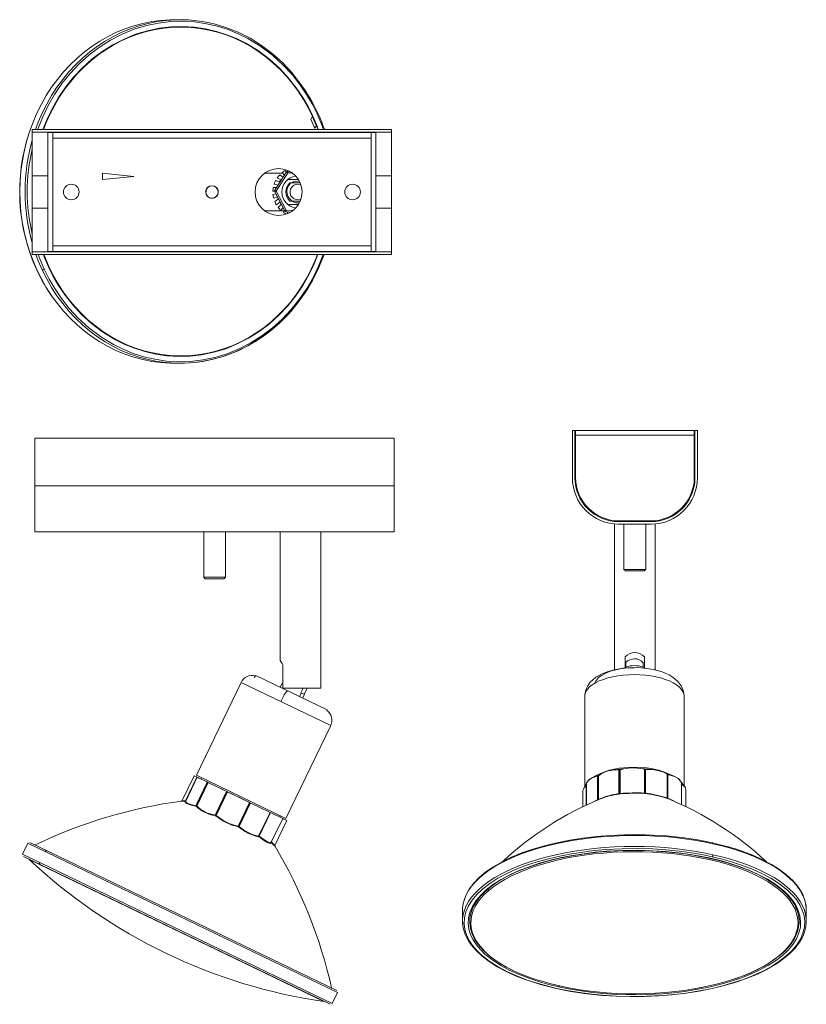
# Model space of a CAD drawing. Header units: millimetres. Extents: x -167 to 85, y -297 to 19.
import ezdxf

# ---------------------------------------------------------------- set-up
doc = ezdxf.new("R2010")
doc.units = ezdxf.units.MM

msp = doc.modelspace()

# ---------------------------------------------------------------- linework, layer by layer
at = {"color": 7, "linetype": 'Continuous', "lineweight": 15}
for p, q in [((-115.23, 18.7), (-116.92, 18.7)), ((-162.5, -16.46), (-162.5, -56.46)), ((-47.5, -16.46), (-162.5, -16.46)), ((-47.5, -17.26), (-162.5, -17.26)), ((-157.5, -55.46), (-157.5, -17.46)), ((-157.5, -17.46), (-52.5, -17.46)), ((-155.96, -17.46), (-155.96, -55.46)), ((-54.04, -55.46), (-54.04, -17.46)), ((-52.5, -17.46), (-52.5, -55.46)), ((-47.5, -56.46), (-47.5, -16.46)), ((-54.04, -19.26), (-155.96, -19.26)), ((-140, -32.46), (-140, -30.46)), ((-140, -30.46), (-130, -31.46)), ((-130, -31.46), (-140, -32.46)), ((-88.17, -30.46), (-82.36, -30.46)), ((-81.13, -30.05), (-84.84, -35.89)), ((-80.7, -30.32), (-84.42, -36.16)), ((-82.2, -31.74), (-83.31, -30.96)), ((-82.55, -30.26), (-81.77, -31.07)), ((-81.13, -30.05), (-81.52, -29.54)), ((-81.13, -30.05), (-80.7, -30.32)), ((-80.7, -30.32), (-80.68, -29.82)), ((-80.14, -29.84), (-80.68, -29.82)), ((-80.23, -29.79), (-80.21, -29.84)), ((-85.1, -33.97), (-83.82, -34.28)), ((-83.34, -33.25), (-84.62, -32.82)), ((-84.1, -31.93), (-82.9, -32.61)), ((-82.9, -32.61), (-83.34, -33.25)), ((-82.2, -31.73), (-82.2, -31.74)), ((-80.69, -32.46), (-77.33, -32.46)), ((-79.74, -33.56), (-80.04, -33.56)), ((-76.75, -33.56), (-79.73, -33.56)), ((-107, -36.46), (-106.88, -36.46)), ((-85.5, -36.22), (-84.92, -36.19)), ((-84.54, -37.02), (-85.46, -37.25)), ((-84.29, -35.02), (-85.36, -34.97)), ((-84.87, -36.39), (-84.42, -36.16)), ((-84.87, -36.39), (-81.66, -42.54)), ((-84.42, -36.16), (-84.84, -35.89)), ((-84.42, -36.16), (-81.22, -42.3)), ((-85.24, -38.48), (-84, -38.04)), ((-83.75, -38.77), (-84.92, -39.46)), ((-84.36, -40.58), (-83.24, -39.77)), ((-83.87, -38.3), (-83.75, -38.77)), ((-82.84, -40.44), (-83.77, -41.43)), ((-83.24, -39.77), (-82.84, -40.44)), ((-80.69, -40.46), (-77.33, -40.46)), ((-80.04, -39.36), (-76.75, -39.36)), ((-79.34, -39.36), (-79.79, -38.98)), ((-77.5, -39.96), (-77.02, -39.93)), ((-81.85, -42.46), (-88.17, -42.46)), ((-82.92, -42.34), (-82.23, -41.45)), ((-81.78, -42.32), (-82.12, -42.99)), ((-81.22, -42.3), (-81.66, -42.54)), ((-81.24, -42.8), (-81.22, -42.3)), ((-81.24, -42.8), (-79.77, -42.87)), ((-80.97, -43.46), (-80.72, -42.83)), ((-79.87, -42.86), (-79.89, -42.93)), ((-162.5, -55.66), (-47.5, -55.66)), ((-162.5, -56.46), (-47.5, -56.46)), ((-52.5, -55.46), (-157.5, -55.46)), ((-155.96, -53.66), (-54.04, -53.66)), ((-116.92, -91.3), (-115.23, -91.3)), ((-115.23, -91.3), (-114.52, -91.28)), ((10.36, -112.77), (10.36, -127.97)), ((10.36, -112.77), (11.16, -112.77)), ((11.16, -112.77), (11.16, -127.97)), ((11.36, -127.77), (11.36, -112.77)), ((11.36, -112.77), (49.36, -112.77)), ((32.36, -112.77), (32.36, -112.77)), ((49.36, -112.77), (49.36, -127.77)), ((49.56, -127.97), (49.56, -112.77)), ((50.36, -112.77), (49.56, -112.77)), ((50.36, -127.97), (50.36, -112.77)), ((-161.64, -145.28), (-161.64, -115.28)), ((-161.64, -115.28), (-46.64, -115.28)), ((-102.14, -115.28), (-102.14, -115.27)), ((-46.64, -115.28), (-46.64, -145.28)), ((49.36, -114.31), (11.36, -114.31)), ((-161.64, -130.48), (-46.64, -130.48)), ((24.36, -141.95), (24.36, -141.74)), ((35.36, -141.77), (25.36, -141.77)), ((36.36, -141.95), (36.36, -141.74)), ((23.86, -142.77), (23.86, -189.39)), ((25.16, -141.97), (35.56, -141.97)), ((25.16, -142.77), (35.56, -142.77)), ((26.86, -142.77), (26.86, -157.27)), ((33.86, -157.27), (33.86, -142.77)), ((36.86, -189.47), (36.86, -142.77)), ((-161.64, -145.28), (-72.76, -145.28)), ((-107.64, -145.28), (-107.64, -159.78)), ((-100.64, -159.78), (-100.64, -145.28)), ((-83.14, -145.28), (-83.14, -186.44)), ((-72.74, -145.28), (-46.64, -145.28)), ((-70.14, -195.28), (-70.14, -145.28)), ((26.86, -157.27), (27.36, -157.77)), ((33.86, -157.27), (26.86, -157.27)), ((33.36, -157.77), (33.86, -157.27)), ((-107.64, -159.78), (-107.14, -160.28)), ((-100.64, -159.78), (-107.64, -159.78)), ((-101.14, -160.28), (-107.14, -160.28)), ((-101.14, -160.28), (-100.64, -159.78)), ((33.36, -157.77), (27.36, -157.77)), ((27.26, -185.31), (27.26, -188.88)), ((33.46, -188.91), (33.46, -185.31)), ((-82.35, -195.28), (-82.35, -187.81)), ((27.46, -188.86), (27.46, -187.04)), ((32.96, -188.85), (32.96, -187.03)), ((-90.99, -191.27), (-91.51, -191.85)), ((-68.17, -202.28), (-90.99, -191.27)), ((-95.64, -193.47), (-109.98, -223.19)), ((-82.62, -193.86), (-83.19, -195.04)), ((-82.35, -193.99), (-82.62, -193.86)), ((-82.35, -193.56), (-82.52, -193.91)), ((-70.14, -195.28), (-82.35, -195.28)), ((-82.08, -195.28), (-82.2, -195.52)), ((-76.54, -196.79), (-75.81, -195.28)), ((-75.51, -197.29), (-74.54, -195.28)), ((-76.97, -198.04), (-76.4, -196.86)), ((-76.54, -196.79), (-75.41, -197.34)), ((-75.98, -198.52), (-75.41, -197.34)), ((14.31, -197.88), (14.35, -197.39)), ((14.31, -197.88), (14.31, -226.95)), ((46.03, -197.05), (45.84, -196.07)), ((46.11, -226.65), (46.11, -197.88)), ((-68.2, -202.46), (-68.17, -202.28)), ((-81.34, -237.01), (-67, -207.29)), ((-110.7, -223.34), (-114.54, -231.31)), ((-109.81, -223.77), (-113.47, -231.36)), ((-109.76, -223.79), (-113.4, -231.34)), ((-110.7, -223.34), (-109.76, -223.79)), ((-109.75, -223.78), (-110.65, -223.35)), ((-81.34, -237.01), (-109.98, -223.19)), ((18.46, -223.42), (18.39, -223.42)), ((18.39, -223.43), (18.39, -231.02)), ((18.56, -223.41), (18.46, -223.41)), ((18.46, -223.42), (18.56, -223.41)), ((18.46, -223.42), (18.46, -230.97)), ((18.56, -223.41), (18.56, -230.93)), ((18.72, -230.87), (18.72, -223.36)), ((25.23, -221.47), (25.23, -229.07)), ((25.3, -221.48), (25.23, -221.47)), ((25.39, -221.49), (25.3, -221.48)), ((25.3, -221.48), (25.3, -229.03)), ((25.3, -221.48), (25.39, -221.5)), ((25.39, -221.5), (25.39, -229.01)), ((25.59, -229), (25.59, -221.49)), ((33.4, -221.26), (32.98, -221.16)), ((33.45, -221.28), (33.4, -221.26)), ((33.4, -221.27), (33.4, -228.86)), ((33.52, -221.32), (33.46, -221.28)), ((33.46, -221.29), (33.46, -228.84)), ((33.46, -221.29), (33.52, -221.32)), ((33.52, -221.32), (33.52, -228.83)), ((33.71, -228.87), (33.71, -221.36)), ((40.74, -222.89), (40.71, -222.86)), ((40.72, -222.86), (40.72, -230.46)), ((40.76, -222.94), (40.75, -222.89)), ((40.75, -230.44), (40.75, -222.9)), ((40.75, -222.9), (40.76, -222.94)), ((40.76, -222.94), (40.76, -230.45)), ((41.5, -223.12), (40.88, -223)), ((40.88, -230.52), (40.88, -223.01)), ((-109.69, -223.82), (-113.4, -231.51)), ((-109.69, -223.82), (-113.32, -231.34)), ((-106.5, -225.37), (-110.16, -232.96)), ((-110.08, -232.94), (-106.43, -225.4)), ((-106.35, -225.44), (-109.97, -232.95)), ((-109.83, -233.02), (-106.2, -225.51)), ((-106.34, -225.43), (-109.61, -223.85)), ((-109.48, -223.93), (-86.36, -235.08)), ((-108.23, -224.04), (-108.41, -224.42)), ((-92.87, -231.93), (-106.19, -225.5)), ((14.77, -226.58), (14.72, -226.6)), ((14.76, -226.59), (14.84, -226.56)), ((14.84, -226.55), (14.77, -226.58)), ((14.84, -226.04), (14.84, -232.66)), ((45.22, -232.5), (45.22, -225.78)), ((-100.3, -228.36), (-103.95, -235.92)), ((-100.19, -228.41), (-103.81, -235.92)), ((-103.63, -236.01), (-100.01, -228.5)), ((13.72, -228.15), (13.72, -233.18)), ((25.3, -229.03), (25.39, -229.01)), ((25.5, -229.12), (25.41, -229.15)), ((33.46, -228.84), (33.52, -228.83)), ((33.65, -228.98), (33.6, -228.98)), ((46.69, -233.19), (46.69, -227.85)), ((-114.64, -231.41), (-114.7, -231.44)), ((-113.4, -231.48), (-113.49, -231.48)), ((-113.4, -231.34), (-113.32, -231.34)), ((-109.99, -233.12), (-110.1, -233.12)), ((-110.08, -232.94), (-109.97, -232.95)), ((-109.83, -233.02), (-109.97, -232.95)), ((-92.97, -231.89), (-96.64, -239.48)), ((-92.92, -231.92), (-96.57, -239.46)), ((-92.87, -231.94), (-96.49, -239.45)), ((-96.32, -239.53), (-92.7, -232.02)), ((-86.37, -235.07), (-92.78, -231.97)), ((18.39, -231.02), (17.67, -231.4)), ((18.46, -230.97), (18.56, -230.93)), ((40.75, -230.44), (40.76, -230.45)), ((-103.95, -235.92), (-103.96, -235.94)), ((-103.79, -236.12), (-103.96, -236.12)), ((-103.81, -235.92), (-103.95, -235.92)), ((-103.81, -235.92), (-103.63, -236.01)), ((-86.38, -235.07), (-90.05, -242.66)), ((-86.36, -235.08), (-90, -242.63)), ((-86.35, -235.09), (-89.97, -242.6)), ((-89.86, -242.65), (-86.24, -235.14)), ((-82.51, -236.93), (-86.07, -235.21)), ((-86.06, -235.23), (-82.33, -237.03)), ((-83.28, -236.55), (-83.09, -236.17)), ((-96.49, -239.45), (-96.57, -239.46)), ((-96.49, -239.45), (-96.32, -239.53)), ((-86, -244.64), (-82.33, -237.03)), ((-84.85, -245.63), (-81.01, -237.66)), ((-82.33, -237.01), (-82.34, -237.01)), ((-82.18, -237.09), (-81.03, -237.64)), ((-96.44, -239.66), (-96.52, -239.67)), ((-89.97, -242.6), (-90, -242.63)), ((-89.97, -242.6), (-89.86, -242.65)), ((-163.9, -244.96), (-165.59, -248.47)), ((-163.22, -244.73), (-65.07, -292.09)), ((-89.94, -242.8), (-89.96, -242.83)), ((-85.99, -244.62), (-86.1, -244.67)), ((-86, -244.7), (-85.99, -244.75)), ((-84.86, -245.83), (-84.88, -245.77)), ((-165.35, -249.14), (-67.2, -296.5)), ((-24.79, -266.36), (-24.79, -266.05)), ((-24.79, -266.36), (-24.79, -269.87)), ((85.21, -269.87), (85.21, -266.36)), ((-24.79, -269.87), (-24.76, -270.37)), ((-22.49, -269.89), (-22.49, -269.99)), ((82.9, -269.94), (82.9, -269.84)), ((85.17, -270.35), (85.21, -269.87)), ((-66.52, -296.27), (-64.83, -292.76))]:
    msp.add_line(p, q, dxfattribs=at)
at = {"color": 8, "linetype": 'Continuous', "lineweight": 15}
for p, q in [((-157.5, -31.26), (-162.5, -31.26)), ((-79.28, -30.38), (-80.7, -30.32)), ((-47.5, -31.26), (-52.5, -31.26)), ((-162.5, -41.66), (-157.5, -41.66)), ((-81.22, -42.3), (-79.09, -42.4)), ((-52.5, -41.66), (-47.5, -41.66)), ((-95.64, -193.47), (-67, -207.29)), ((45.81, -196.07), (46, -197.09)), ((14.71, -226.61), (14.71, -232.72)), ((14.76, -226.59), (14.76, -232.7)), ((14.84, -226.56), (14.84, -232.66)), ((-86.24, -235.14), (-86.28, -235.12)), ((-82.14, -237.12), (-81.01, -237.66)), ((-163.9, -244.96), (-64.83, -292.76)), ((-66.52, -296.27), (-165.59, -248.47)), ((-94.78, -283.26), (-163.46, -250.16)), ((-69.16, -295.63), (-94.78, -283.26))]:
    msp.add_line(p, q, dxfattribs=at)
at = {"color": 7, "linetype": 'Continuous', "lineweight": 15, "flags": 128}
for points in [[(-160.99, -61.41), (-162.25, -58.47), (-163.36, -55.45), (-164.3, -52.36), (-165.07, -49.22), (-165.68, -46.03), (-166.11, -42.8), (-166.37, -39.56), (-166.46, -36.3), (-166.37, -33.04), (-166.11, -29.79), (-165.67, -26.57), (-165.07, -23.38), (-164.3, -20.24), (-163.36, -17.15), (-162.25, -14.13), (-160.99, -11.19), (-159.57, -8.33), (-158, -5.57), (-156.29, -2.93), (-154.44, -0.4), (-152.46, 2.01), (-150.35, 4.28), (-148.13, 6.41), (-145.8, 8.39), (-143.36, 10.21), (-140.83, 11.86), (-138.22, 13.35), (-135.53, 14.67), (-132.78, 15.8), (-129.97, 16.75), (-127.12, 17.52), (-124.23, 18.09), (-121.32, 18.48), (-118.39, 18.67), (-116.92, 18.7)], [(-71.1, -11.23), (-72.37, -8.65), (-73.46, -6.68), (-74.27, -5.31), (-75.05, -4.09), (-75.87, -2.86), (-79.45, 1.77), (-82.46, 4.96), (-85.71, 7.87), (-89.16, 10.47), (-92.8, 12.73), (-96.61, 14.65), (-100.54, 16.21), (-102.26, 16.76), (-104, 17.24), (-105.76, 17.66), (-107.53, 18), (-108.17, 18.1)], [(-71.16, -11.19), (-71.1, -11.21), (-71.11, -11.23)], [(-71.58, -15.37), (-71.92, -15.76), (-72.11, -16.1)], [(-76.53, -34.15), (-76.8, -34.06), (-77.5, -33.96)], [(-114.52, -91.28), (-112.13, -91.18), (-109.5, -90.91), (-107.24, -90.56), (-105.09, -90.11), (-103.04, -89.59), (-101.08, -88.99), (-97.24, -87.54), (-93.52, -85.73), (-89.95, -83.6), (-86.54, -81.15), (-83.33, -78.4), (-80.33, -75.37), (-77.57, -72.07), (-75.06, -68.54), (-72.82, -64.79), (-70.86, -60.85), (-69.2, -56.75), (-69.11, -56.46)], [(-115.23, -91.3), (-113.76, -91.28), (-110.83, -91.09), (-107.92, -90.7), (-105.03, -90.12), (-102.17, -89.36), (-99.37, -88.41), (-96.61, -87.27), (-93.93, -85.96), (-91.31, -84.47), (-88.79, -82.81), (-86.35, -80.99), (-84.02, -79.01), (-81.79, -76.89), (-79.69, -74.62), (-77.71, -72.21), (-75.86, -69.68), (-74.14, -67.03), (-72.58, -64.28), (-71.16, -61.42), (-70.31, -59.49)], [(-160.99, -61.41), (-161.05, -61.39), (-161.04, -61.37)], [(-116.92, -91.3), (-118.39, -91.28), (-121.32, -91.09), (-124.24, -90.7), (-127.13, -90.12), (-129.98, -89.36), (-132.79, -88.41), (-135.54, -87.27), (-138.23, -85.96), (-140.84, -84.47), (-143.37, -82.81), (-145.8, -80.99), (-148.14, -79.01), (-150.36, -76.88), (-152.47, -74.61), (-154.45, -72.21), (-156.3, -69.67), (-158.01, -67.03), (-159.58, -64.27), (-160.99, -61.41)], [(45.84, -196.07), (45.15, -194.51), (44.19, -193.24), (43.17, -192.29), (42.27, -191.65), (41.31, -191.08), (40.27, -190.58), (39.11, -190.12), (37.16, -189.53), (34.91, -189.07), (32.35, -188.78), (29.53, -188.72), (26.58, -188.92), (23.77, -189.41), (21.47, -190.06), (19.67, -190.8), (18.71, -191.3), (17.89, -191.82), (16.91, -192.58), (16.08, -193.41), (15.28, -194.51), (14.66, -195.86), (14.34, -197.41)], [(30.21, -188.77), (28.65, -188.81), (27.12, -188.94), (25.63, -189.14), (24.21, -189.43), (22.89, -189.78), (21.67, -190.21), (20.58, -190.7), (19.64, -191.24), (18.86, -191.82), (18.26, -192.45), (17.83, -193.1), (17.66, -193.52)], [(46, -197.09), (46.11, -197.86), (46.11, -197.88)], [(-109.76, -223.79), (-109.76, -223.79), (-109.76, -223.79), (-109.76, -223.79), (-109.76, -223.78), (-109.76, -223.78), (-109.76, -223.78), (-109.75, -223.78), (-109.75, -223.78)], [(14.84, -226.04), (14.84, -226.03), (14.92, -225.58), (15.16, -225.14), (15.55, -224.72), (16.08, -224.33), (16.74, -223.98), (17.52, -223.68), (18.39, -223.43)], [(19.04, -223.06), (18.22, -223.47), (18.21, -223.47)], [(18.39, -223.43), (18.39, -223.43), (18.39, -223.42), (18.39, -223.42), (18.39, -223.42)], [(18.56, -223.41), (18.56, -223.41), (18.56, -223.41), (18.56, -223.41)], [(25.23, -221.47), (25.23, -221.47), (25.23, -221.47), (25.23, -221.47), (25.23, -221.47)], [(25.39, -221.49), (25.39, -221.49), (25.39, -221.49), (25.39, -221.49), (25.39, -221.49), (25.39, -221.5), (25.39, -221.5)], [(25.59, -221.49), (25.6, -221.48), (25.6, -221.48), (25.6, -221.48), (25.6, -221.48)], [(32.99, -221.17), (32.99, -221.16), (32.99, -221.16), (32.99, -221.16), (32.98, -221.16)], [(33.4, -221.27), (33.4, -221.26), (33.4, -221.26), (33.4, -221.26), (33.4, -221.26)], [(33.71, -221.36), (33.71, -221.35), (33.71, -221.35), (33.71, -221.35), (33.71, -221.35)], [(37.85, -221.65), (35.83, -221.36), (33.71, -221.35)], [(37.85, -221.65), (37.85, -221.65), (37.85, -221.65), (37.85, -221.65), (37.85, -221.65)], [(40.71, -222.86), (39.49, -222.16), (37.85, -221.65)], [(41.51, -223.12), (41, -222.89), (40.79, -222.8)], [(40.88, -223), (40.88, -223), (40.88, -223), (40.88, -223), (40.88, -223.01)], [(41.5, -223.12), (41.5, -223.12), (41.5, -223.12), (41.5, -223.13), (41.5, -223.13)], [(45.05, -225.24), (45, -225.03), (44.25, -224.25), (43.03, -223.59), (41.5, -223.12)], [(41.5, -223.13), (42.32, -223.34), (43.07, -223.61), (43.72, -223.92), (44.27, -224.26), (44.7, -224.63), (45, -225.03), (45.18, -225.44), (45.22, -225.78)], [(-109.68, -223.82), (-109.68, -223.82), (-109.69, -223.82), (-109.69, -223.82), (-109.69, -223.82), (-109.69, -223.82), (-109.69, -223.82), (-109.69, -223.82), (-109.69, -223.82)], [(-106.5, -225.37), (-106.5, -225.36), (-106.49, -225.36), (-106.49, -225.36), (-106.49, -225.36)], [(46.23, -226.81), (46.2, -226.75), (45.19, -225.99)], [(-100.19, -228.4), (-100.19, -228.4), (-100.19, -228.4), (-100.19, -228.4), (-100.19, -228.4), (-100.19, -228.4), (-100.19, -228.41), (-100.19, -228.41), (-100.19, -228.41)], [(-100.01, -228.5), (-100, -228.49), (-100, -228.49), (-100, -228.49), (-100, -228.49)], [(25.3, -229.03), (25.27, -229.05), (25.23, -229.07)], [(25.41, -229.15), (25.34, -229.16), (25.27, -229.18)], [(33.46, -228.84), (33.43, -228.85), (33.4, -228.86)], [(33.6, -228.98), (33.55, -228.98), (33.49, -228.98)], [(37.77, -229.73), (35.77, -229.33), (33.65, -228.98)], [(40.82, -230.6), (39.52, -230.17), (37.77, -229.73)], [(-114.55, -231.33), (-114.61, -231.4), (-114.64, -231.41)], [(-113.49, -231.48), (-113.55, -231.48), (-113.6, -231.48)], [(-113.06, -232.23), (-113.57, -231.83), (-113.4, -231.48)], [(-113.4, -231.34), (-113.44, -231.35), (-113.47, -231.36)], [(-110.25, -233.1), (-111.93, -232.67), (-113.06, -232.23)], [(-110.1, -233.12), (-110.18, -233.11), (-110.25, -233.1)], [(-110.16, -232.96), (-110.12, -232.95), (-110.08, -232.94)], [(-92.97, -231.89), (-92.97, -231.89), (-92.97, -231.88), (-92.97, -231.88), (-92.97, -231.88)], [(18.46, -230.97), (18.42, -231), (18.39, -231.02)], [(40.72, -230.46), (40.74, -230.45), (40.75, -230.44)], [(40.87, -230.62), (40.85, -230.61), (40.82, -230.6)], [(42.99, -231.5), (42.67, -231.32), (40.88, -230.52)], [(-86.24, -235.14), (-86.24, -235.14), (-86.24, -235.13), (-86.24, -235.13), (-86.24, -235.13)], [(-96.64, -239.48), (-96.6, -239.48), (-96.57, -239.46)], [(-96.52, -239.67), (-96.57, -239.68), (-96.64, -239.67)], [(-90.05, -242.66), (-90.02, -242.65), (-90, -242.63)], [(55.22, -244.81), (52.64, -244.27), (50.54, -243.88), (49.03, -243.63), (47.65, -243.42), (46.24, -243.22), (40.47, -242.6), (36.02, -242.31), (31.52, -242.19), (27.02, -242.22), (22.53, -242.42), (18.09, -242.77), (13.74, -243.28), (9.49, -243.95), (5.38, -244.77), (1.44, -245.73), (-2.31, -246.83), (-5.84, -248.06), (-9.13, -249.42), (-12.15, -250.89), (-14.89, -252.47), (-17.32, -254.14), (-19.43, -255.89), (-21.21, -257.72), (-22.64, -259.62), (-23.32, -260.78), (-23.89, -261.99), (-24.33, -263.24), (-24.58, -264.35)], [(-89.96, -242.83), (-89.99, -242.85), (-90.03, -242.86)], [(-85.98, -244.81), (-86.38, -245), (-87.23, -244.7), (-88.45, -243.95), (-89.94, -242.8)], [(-86.01, -244.7), (-86.01, -244.7), (-86.01, -244.69), (-86.01, -244.67)], [(-85.99, -244.75), (-85.98, -244.79), (-85.98, -244.81)], [(-84.88, -245.77), (-84.89, -245.75), (-84.87, -245.65)], [(55.09, -244.84), (55.18, -244.8), (55.27, -244.85), (55.3, -244.96), (55.32, -245.09)], [(85.13, -265.29), (85.11, -264.97), (84.89, -263.8), (84.62, -262.85), (84.35, -262.1), (84.05, -261.4), (83.34, -260.07), (82.48, -258.8), (80.89, -256.92), (78.95, -255.11), (76.68, -253.38), (74.09, -251.74), (71.21, -250.2), (68.05, -248.77), (65.19, -247.67), (62.19, -246.66), (61.24, -246.37), (60.26, -246.08), (58.95, -245.72), (57.26, -245.29), (55.22, -244.81)], [(5.32, -291.39), (2.15, -290.63), (-0.89, -289.77), (-4.08, -288.73), (-7.26, -287.52), (-10.39, -286.12), (-13.41, -284.52), (-16.24, -282.71), (-18.79, -280.69), (-20.31, -279.21), (-21.61, -277.66), (-22.69, -276.03), (-23.52, -274.3), (-24.06, -272.52), (-24.29, -270.7), (-24.18, -268.81), (-23.73, -266.92), (-22.92, -265.03), (-21.73, -263.14), (-20.18, -261.3), (-18.28, -259.51), (-16.05, -257.79), (-13.5, -256.17), (-10.67, -254.65), (-7.6, -253.26), (-4.33, -252), (-0.87, -250.86), (2.68, -249.88), (6.32, -249.03), (10.03, -248.32), (13.7, -247.75), (17.37, -247.3), (21.02, -246.98), (26.29, -246.7), (31.32, -246.64), (36.08, -246.78), (40.52, -247.07), (44.64, -247.48), (48.43, -248), (51.81, -248.58), (55.09, -249.25)], [(54.5, -249.75), (51.29, -249.1), (48, -248.53), (44.29, -248.03), (40.27, -247.62), (35.94, -247.34), (31.3, -247.21), (26.38, -247.26), (21.24, -247.53), (17.68, -247.85), (14.1, -248.29), (10.52, -248.84), (6.89, -249.54), (3.33, -250.37), (-0.13, -251.33), (-3.5, -252.44), (-6.7, -253.67), (-9.69, -255.03), (-12.46, -256.51), (-14.94, -258.09), (-17.13, -259.77), (-18.98, -261.51), (-20.49, -263.31), (-21.65, -265.15), (-22.44, -267), (-22.89, -268.85), (-22.99, -270.69), (-22.76, -272.47), (-22.24, -274.21), (-21.43, -275.89), (-20.38, -277.48), (-19.1, -279), (-17.62, -280.44), (-15.13, -282.42), (-12.37, -284.18), (-9.42, -285.75), (-6.36, -287.11), (-3.26, -288.29), (-0.15, -289.31), (2.82, -290.14), (5.92, -290.89)], [(-22.36, -268.3), (-22.16, -267.29), (-21.77, -266.12), (-21.24, -265), (-20.6, -263.9), (-19.27, -262.12), (-17.59, -260.39), (-15.58, -258.72), (-13.26, -257.13), (-10.64, -255.62), (-7.74, -254.21), (-4.58, -252.91), (-1.18, -251.73), (2.44, -250.67), (6.24, -249.74), (10.2, -248.95), (14.3, -248.31), (18.51, -247.82), (22.79, -247.47), (27.13, -247.29), (31.48, -247.25), (35.82, -247.38), (40.13, -247.65), (43.69, -248.01), (47.16, -248.46), (48.2, -248.62), (49.26, -248.79), (50.65, -249.03), (52.37, -249.36), (54.36, -249.78)], [(-16.37, -260.03), (-14.84, -258.83), (-13.15, -257.67), (-11.3, -256.56), (-9.3, -255.49), (-7.15, -254.48), (-4.87, -253.53), (-2.46, -252.64), (0.07, -251.82), (2.71, -251.06), (5.45, -250.37), (8.28, -249.76), (11.19, -249.22), (14.17, -248.76), (17.21, -248.38), (20.29, -248.07), (23.42, -247.85), (26.56, -247.72), (29.72, -247.66), (32.88, -247.69), (36.03, -247.8), (39.16, -247.99), (42.26, -248.27), (45.32, -248.62), (48.31, -249.06), (51.25, -249.57), (54.1, -250.16), (56.87, -250.82), (59.54, -251.55), (62.1, -252.36), (64.55, -253.23), (66.87, -254.16), (69.06, -255.15), (71.11, -256.19), (73.01, -257.29), (74.75, -258.44), (76.33, -259.63), (77.74, -260.86), (78.97, -262.12), (80.03, -263.41), (80.91, -264.73), (81.6, -266.07), (82.11, -267.43), (82.42, -268.79), (82.55, -270.17), (82.48, -271.54), (82.22, -272.91), (81.77, -274.27), (81.14, -275.61), (80.32, -276.94), (79.31, -278.24), (78.13, -279.52), (76.77, -280.76)], [(-163.57, -250), (-163.53, -250.08), (-163.42, -250.19)], [(55.09, -249.25), (58.26, -250.02), (61.3, -250.87), (64.49, -251.91), (67.67, -253.12), (70.8, -254.52), (73.82, -256.12), (76.65, -257.93), (79.2, -259.95), (80.72, -261.43), (82.03, -262.99), (83.1, -264.61), (83.93, -266.34), (84.47, -268.12), (84.7, -269.95), (84.6, -271.83), (84.14, -273.72), (83.33, -275.61), (82.14, -277.5), (80.59, -279.35), (78.69, -281.13), (76.46, -282.85), (73.91, -284.47), (71.08, -285.99), (68.01, -287.38), (64.74, -288.64), (61.28, -289.78), (57.73, -290.76), (54.09, -291.61), (50.38, -292.32), (46.71, -292.89), (43.04, -293.34), (39.39, -293.67), (34.12, -293.94), (29.09, -294), (24.34, -293.87), (19.9, -293.58), (15.78, -293.16), (11.98, -292.64), (8.6, -292.07), (5.32, -291.39)], [(5.92, -290.89), (9.12, -291.55), (12.41, -292.11), (16.12, -292.61), (20.14, -293.02), (24.48, -293.31), (29.11, -293.44), (34.03, -293.38), (39.17, -293.11), (42.73, -292.79), (46.31, -292.35), (49.9, -291.8), (53.52, -291.1), (57.08, -290.27), (60.54, -289.31), (63.91, -288.21), (67.11, -286.97), (70.1, -285.61), (72.87, -284.13), (75.35, -282.55), (77.54, -280.88), (79.39, -279.13), (80.9, -277.33), (82.06, -275.49), (82.85, -273.64), (83.3, -271.79), (83.4, -269.96), (83.18, -268.17), (82.65, -266.43), (81.84, -264.75), (80.79, -263.16), (79.51, -261.64), (78.04, -260.2), (75.54, -258.22), (72.78, -256.46), (69.83, -254.9), (66.78, -253.53), (63.67, -252.35), (60.56, -251.34), (57.59, -250.5), (54.5, -249.75)], [(54.36, -249.78), (56.81, -250.36), (58.69, -250.86), (60, -251.24), (61.16, -251.59), (62.32, -251.97), (66.72, -253.6), (69.76, -254.96), (72.52, -256.44), (74.99, -258), (77.16, -259.65), (78.99, -261.36), (80.49, -263.14), (80.96, -263.81), (81.38, -264.5), (81.76, -265.2), (82.09, -265.92), (82.38, -266.67), (82.63, -267.54), (82.83, -268.61), (82.87, -269.31)], [(-24.79, -269.87), (-24.77, -270.58), (-24.67, -271.46)], [(-24.76, -270.37), (-24.7, -271.26), (-24.48, -272.43), (-24.21, -273.38), (-23.94, -274.13), (-23.63, -274.83), (-22.92, -276.16), (-22.07, -277.43), (-20.48, -279.31), (-18.54, -281.12), (-16.27, -282.85), (-13.68, -284.49), (-10.8, -286.03), (-7.63, -287.46), (-4.78, -288.56), (-1.78, -289.57), (-0.83, -289.86), (0.15, -290.15), (1.46, -290.51), (3.15, -290.94), (5.19, -291.42)], [(-22.49, -269.98), (-22.27, -272.1), (-22.23, -272.25)], [(5.19, -291.42), (7.77, -291.96), (9.87, -292.35), (11.38, -292.6), (12.76, -292.81), (14.17, -293.01), (19.94, -293.63), (24.39, -293.91), (28.89, -294.04), (33.39, -294.01), (37.88, -293.81), (42.32, -293.46), (46.67, -292.95), (50.92, -292.28), (55.03, -291.46), (58.97, -290.5), (62.72, -289.4), (66.25, -288.17), (69.54, -286.81), (72.56, -285.34), (75.3, -283.76), (77.73, -282.09), (79.84, -280.34), (81.62, -278.51), (83.05, -276.61), (83.74, -275.45), (84.3, -274.24), (84.74, -272.99), (85.07, -271.56), (85.17, -270.35)], [(85.17, -270.72), (85.18, -270.58), (85.21, -269.87)], [(-22.23, -272.25), (-21.71, -273.98), (-20.94, -275.6), (-20.05, -277.01), (-19.1, -278.21), (-17.77, -279.62), (-15.99, -281.19), (-13.7, -282.84), (-11.13, -284.4), (-8.86, -285.52)], [(56.07, -290.15), (54.95, -290.42), (52.12, -291.03), (49.21, -291.57), (46.23, -292.03), (43.2, -292.42), (40.11, -292.72), (36.99, -292.94), (33.84, -293.08), (30.68, -293.13), (27.52, -293.1), (24.37, -292.99), (21.24, -292.8), (18.14, -292.53), (15.09, -292.17), (12.09, -291.74), (9.16, -291.22), (6.3, -290.63), (3.53, -289.97), (0.86, -289.24), (-1.7, -288.44), (-4.07, -287.6)], [(-69.16, -295.63), (-69.01, -295.63), (-69, -295.63)]]:
    msp.add_lwpolyline(points, dxfattribs=at)
at = {"color": 8, "linetype": 'Continuous', "lineweight": 15, "flags": 128}
for points in [[(-115.22, 18.7), (-116.69, 18.67), (-119.62, 18.48), (-122.54, 18.09), (-125.43, 17.52), (-128.28, 16.75), (-131.09, 15.8), (-133.84, 14.67), (-136.53, 13.35), (-139.14, 11.86), (-141.67, 10.21), (-144.1, 8.39), (-146.44, 6.41), (-148.66, 4.28), (-150.77, 2.01), (-152.75, -0.4), (-154.6, -2.93), (-156.31, -5.57), (-157.88, -8.33), (-159.29, -11.19), (-160.56, -14.13), (-161.42, -16.46)], [(-160.71, -16.46), (-160.61, -16.13), (-159.13, -12.42), (-157.37, -8.77), (-155.33, -5.23), (-152.98, -1.77), (-150.36, 1.5), (-147.48, 4.57), (-144.33, 7.4), (-140.97, 9.95), (-137.42, 12.18), (-133.71, 14.09), (-129.89, 15.63), (-125.98, 16.82), (-122.06, 17.63), (-118.13, 18.09), (-114.23, 18.19), (-110.45, 17.96), (-106.76, 17.42), (-103.18, 16.59), (-99.81, 15.52), (-96.58, 14.21), (-93.52, 12.7), (-89.33, 10.14), (-85.58, 7.31), (-82.26, 4.29), (-79.36, 1.16), (-76.85, -2.02), (-74.7, -5.2), (-72.93, -8.25), (-71.34, -11.42)], [(-159.06, -16.46), (-157.75, -13.17), (-156.05, -9.64), (-154.07, -6.2), (-151.8, -2.85), (-149.26, 0.32), (-146.46, 3.29), (-143.42, 6.04), (-140.16, 8.5), (-136.72, 10.67), (-133.13, 12.51), (-129.42, 14.01), (-125.64, 15.16), (-121.84, 15.95), (-118.03, 16.39), (-114.26, 16.49), (-110.59, 16.26), (-107.02, 15.74), (-103.55, 14.94), (-100.28, 13.9), (-97.16, 12.63), (-94.19, 11.16), (-90.13, 8.69), (-86.5, 5.95), (-83.28, 3.02), (-80.47, -0.01), (-78.04, -3.09), (-75.96, -6.18), (-74.24, -9.13), (-72.7, -12.2)], [(-72.8, -12.27), (-74.18, -9.49), (-75.71, -6.8), (-77.39, -4.22), (-79.2, -1.76), (-81.15, 0.58), (-83.21, 2.78), (-85.4, 4.83), (-87.69, 6.74), (-90.08, 8.49), (-92.56, 10.08), (-95.12, 11.5), (-97.76, 12.74), (-100.46, 13.81), (-103.21, 14.69), (-106, 15.38), (-108.83, 15.89), (-111.68, 16.21), (-114.54, 16.33), (-117.4, 16.27), (-120.26, 16.01), (-123.09, 15.56), (-125.9, 14.92), (-128.66, 14.09), (-131.38, 13.09), (-134.04, 11.9), (-136.62, 10.53), (-139.13, 8.99), (-141.55, 7.29), (-143.87, 5.43), (-146.09, 3.42), (-148.19, 1.26), (-150.17, -1.04), (-152.03, -3.46), (-153.74, -6), (-155.32, -8.66), (-156.75, -11.41), (-158.03, -14.26), (-158.89, -16.46)], [(-71.06, -16.46), (-71.57, -15.14), (-72.8, -12.27)], [(-72.7, -12.2), (-71.35, -15.38), (-70.97, -16.46)], [(-71.34, -11.42), (-69.94, -14.7), (-69.32, -16.46)], [(-161.32, -56.46), (-160.56, -58.47), (-159.3, -61.41)], [(-158.68, -61.19), (-160.07, -57.91), (-160.59, -56.46)], [(-157.31, -60.41), (-158.67, -57.23), (-158.94, -56.46)], [(-158.77, -56.46), (-158.39, -57.47), (-157.16, -60.34)], [(-69.4, -56.46), (-69.41, -56.47), (-70.89, -60.19), (-72.65, -63.83), (-74.68, -67.38), (-77.03, -70.84), (-79.66, -74.11), (-82.54, -77.17), (-85.69, -80.01), (-89.05, -82.56), (-92.6, -84.79), (-96.31, -86.69), (-100.13, -88.24), (-104.04, -89.42), (-107.96, -90.24), (-111.89, -90.69), (-115.79, -90.8), (-119.57, -90.57), (-123.26, -90.03), (-126.84, -89.2), (-130.21, -88.12), (-133.44, -86.82), (-136.5, -85.3), (-140.69, -82.75), (-144.44, -79.92), (-147.76, -76.9), (-150.66, -73.77), (-153.17, -70.58), (-155.32, -67.4), (-157.09, -64.36), (-158.68, -61.19)], [(-71.08, -56.46), (-72.27, -59.44), (-73.97, -62.97), (-75.94, -66.41), (-78.22, -69.76), (-80.76, -72.93), (-83.55, -75.9), (-86.6, -78.64), (-89.86, -81.11), (-93.3, -83.28), (-96.89, -85.12), (-100.59, -86.62), (-104.38, -87.76), (-108.18, -88.55), (-111.98, -88.99), (-115.76, -89.09), (-119.43, -88.87), (-123, -88.35), (-126.47, -87.54), (-129.74, -86.5), (-132.86, -85.24), (-135.83, -83.77), (-139.89, -81.3), (-143.52, -78.55), (-146.74, -75.63), (-149.54, -72.6), (-151.97, -69.51), (-154.06, -66.43), (-155.78, -63.48), (-157.31, -60.41)], [(-157.16, -60.34), (-155.77, -63.12), (-154.24, -65.81), (-152.56, -68.39), (-150.75, -70.85), (-148.81, -73.18), (-146.74, -75.38), (-144.56, -77.44), (-142.27, -79.35), (-139.88, -81.1), (-137.39, -82.69), (-134.83, -84.11), (-132.19, -85.35), (-129.5, -86.41), (-126.74, -87.3), (-123.95, -87.99), (-121.12, -88.5), (-118.27, -88.82), (-115.41, -88.94), (-112.55, -88.87), (-109.69, -88.62), (-106.86, -88.17), (-104.05, -87.53), (-101.29, -86.7), (-98.57, -85.69), (-95.92, -84.5), (-93.33, -83.14), (-90.82, -81.6), (-88.4, -79.9), (-86.08, -78.04), (-83.87, -76.02), (-81.76, -73.87), (-79.78, -71.57), (-77.93, -69.15), (-76.21, -66.6), (-74.63, -63.95), (-73.2, -61.19), (-71.92, -58.35), (-71.18, -56.46)], [(-159.3, -61.41), (-157.88, -64.27), (-156.31, -67.03), (-154.6, -69.67), (-152.75, -72.21), (-150.77, -74.61), (-148.66, -76.88), (-146.44, -79.01), (-144.11, -80.99), (-141.67, -82.81), (-139.14, -84.47), (-136.53, -85.96), (-133.85, -87.27), (-131.09, -88.41), (-128.29, -89.36), (-125.43, -90.12), (-122.54, -90.7), (-119.63, -91.09), (-116.7, -91.28), (-115.23, -91.3)], [(14.35, -197.39), (14.4, -197.12), (14.7, -196.36), (15.19, -195.61), (15.87, -194.9), (16.72, -194.22), (17.75, -193.58), (18.94, -193), (20.26, -192.49), (21.72, -192.04), (23.28, -191.66), (24.92, -191.36), (26.63, -191.15), (28.39, -191.02), (30.17, -190.97), (31.95, -191.01), (33.71, -191.14), (35.42, -191.35), (37.07, -191.65), (38.64, -192.02), (40.09, -192.47), (41.42, -192.98), (42.61, -193.56), (43.65, -194.19), (44.52, -194.87), (45.2, -195.58), (45.7, -196.33), (46, -197.09)], [(25.3, -221.48), (25.3, -221.48), (25.3, -221.48), (25.3, -221.48), (25.3, -221.48), (25.3, -221.48), (25.3, -221.48)], [(40.75, -222.9), (40.75, -222.89), (40.75, -222.89)], [(40.76, -222.94), (40.76, -222.94), (40.76, -222.94)], [(-113.6, -231.48), (-114.49, -231.44), (-114.63, -231.45)], [(-113.47, -231.36), (-114.33, -231.33), (-114.49, -231.33)], [(-110.16, -232.96), (-111.79, -232.55), (-112.91, -232.12), (-113.41, -231.72), (-113.33, -231.54)], [(-86.1, -244.67), (-86.39, -244.81), (-87.22, -244.52), (-88.43, -243.77), (-89.86, -242.65)], [(-24.79, -266.05), (-24.77, -265.65), (-24.58, -264.24), (-24.19, -262.83), (-23.62, -261.44), (-22.85, -260.06), (-21.9, -258.71), (-20.76, -257.38), (-19.45, -256.08), (-17.96, -254.82), (-16.3, -253.6), (-14.48, -252.43), (-12.51, -251.3), (-10.38, -250.23), (-8.11, -249.21), (-5.7, -248.25), (-3.17, -247.36), (-0.52, -246.54), (2.23, -245.78), (5.09, -245.1), (8.03, -244.49), (11.05, -243.95), (14.14, -243.5), (17.28, -243.13), (20.47, -242.83), (23.7, -242.63), (26.94, -242.5), (30.2, -242.46), (33.46, -242.5), (36.71, -242.63), (39.93, -242.83), (43.12, -243.13), (46.27, -243.5), (49.35, -243.95), (52.37, -244.48), (55.32, -245.09)], [(-84.92, -245.77), (-84.87, -245.84), (-85.22, -245.51), (-86, -244.7)], [(-84.91, -245.6), (-84.9, -245.64), (-85.25, -245.28), (-85.98, -244.53)], [(55.32, -245.09), (58.17, -245.78), (60.93, -246.53), (63.58, -247.36), (66.11, -248.25), (68.51, -249.21), (70.78, -250.22), (72.91, -251.3), (74.89, -252.42), (76.71, -253.6), (78.37, -254.82), (79.86, -256.08), (81.17, -257.37), (82.31, -258.7), (83.26, -260.06), (84.03, -261.43), (84.6, -262.83), (84.99, -264.23), (85.18, -265.65), (85.21, -266.36)], [(55.32, -248.61), (52.37, -248), (49.35, -247.47), (46.27, -247.01), (43.12, -246.64), (39.93, -246.35), (36.71, -246.14), (33.46, -246.01), (30.2, -245.97), (26.94, -246.01), (23.7, -246.14), (20.47, -246.35), (17.28, -246.64), (14.14, -247.01), (11.05, -247.47), (8.03, -248), (5.09, -248.61), (2.23, -249.29), (-0.52, -250.05), (-3.17, -250.87), (-5.7, -251.77), (-8.11, -252.72), (-10.38, -253.74), (-12.51, -254.81), (-14.48, -255.94), (-16.3, -257.11), (-17.96, -258.33), (-19.45, -259.59), (-20.76, -260.89), (-21.9, -262.22), (-22.85, -263.57), (-23.62, -264.95), (-24.19, -266.34), (-24.58, -267.75), (-24.77, -269.16), (-24.79, -269.87)], [(85.21, -269.87), (85.18, -269.16), (84.99, -267.75), (84.6, -266.34), (84.03, -264.95), (83.26, -263.57), (82.31, -262.21), (81.17, -260.89), (79.86, -259.59), (78.37, -258.33), (76.71, -257.11), (74.89, -255.94), (72.91, -254.81), (70.78, -253.74), (68.51, -252.72), (66.11, -251.76), (63.58, -250.87), (60.93, -250.05), (58.17, -249.29), (55.32, -248.61)], [(54.29, -249.65), (54.29, -249.66), (54.35, -249.77), (54.42, -249.79), (54.5, -249.75)], [(-17.4, -260.16), (-18.05, -260.78), (-19.24, -262.07), (-20.25, -263.38), (-21.08, -264.71), (-21.72, -266.07), (-22.17, -267.44), (-22.42, -268.82), (-22.49, -270.2), (-22.37, -271.58), (-22.13, -272.66)], [(-4.07, -287.6), (-4.15, -287.57), (-6.47, -286.64), (-8.66, -285.64), (-10.7, -284.6), (-12.6, -283.5), (-14.34, -282.35), (-15.92, -281.17), (-17.33, -279.94), (-18.57, -278.67), (-19.63, -277.38), (-20.5, -276.06), (-21.2, -274.72), (-21.7, -273.36), (-22.02, -272), (-22.14, -270.63), (-22.07, -269.25), (-21.82, -267.88), (-21.37, -266.52), (-20.74, -265.18), (-19.91, -263.85), (-18.91, -262.55), (-17.73, -261.27), (-16.37, -260.03)], [(76.77, -280.76), (75.25, -281.96), (73.55, -283.12), (71.7, -284.24), (69.7, -285.3), (67.55, -286.31), (65.27, -287.26), (62.86, -288.15), (60.33, -288.98), (57.69, -289.73), (56.07, -290.15)], [(76.96, -280.68), (76.88, -280.73), (76.77, -280.76)], [(5.32, -291.39), (5.23, -291.43), (5.19, -291.41)]]:
    msp.add_lwpolyline(points, dxfattribs=at)
at = {"color": 7, "linetype": 'Continuous', "lineweight": 15}
for centre, radius in [((-83.67, -36.46), 7.5), ((-150, -36.46), 2.5), ((-105, -36.46), 2), ((-60, -36.46), 2.5)]:
    msp.add_circle(centre, radius, dxfattribs=at)
for centre, radius, start, end in [((-115.23, -26.01), 44.7, 80.7642, 89.9944), ((-98.38, 2.06), 29.32, 328.6347, 330.5158), ((-122.96, -35.53), 55.2, 21.4211, 24.8016), ((-72.6, -12.43), 0.257, 114.4759, 140.8266), ((-123.63, -35.5), 57.87, 19.2069, 24.794), ((-121.71, -35.55), 53.28, 21.4211, 24.8016), ((-93.95, 0.46), 27.4, 322.8421, 324.7244), ((-106.57, -36.36), 59.95, 161.7387, 204.6623), ((-77.5, -36.46), 8, 136.5693, 145.5393), ((-77.5, -36.46), 5.11, 97.2549, 262.7451), ((-77.5, -36.46), 8, 120.2057, 129.1757), ((-80.7, -30.32), 0.5, 87.5499, 147.5499), ((-105, -36.46), 2, 180, 128.7168), ((-77.5, -36.46), 8, 152.933, 161.903), ((-77.5, -36.46), 3.86, 131.2636, 228.7364), ((-77.51, -36.3), 3.52, 129.0519, 229.6686), ((-77.5, -36.46), 2.5, 90, 292.7476), ((-77.5, -36.46), 3.5, 82.1097, 124.0477), ((-105.28, -36.36), 1.73, 127.713, 183.3697), ((-104.96, -36.33), 1.93, 132.208, 183.9276), ((-77.5, -36.46), 8, 169.2966, 178.2666), ((-77.5, -36.46), 8, 185.6602, 194.6302), ((-84.42, -36.16), 0.5, 147.5499, 207.5499), ((-77.5, -36.46), 8, 202.0239, 210.9939), ((-77.5, -36.46), 3.5, 237.3543, 270), ((-77.5, -36.46), 8, 218.3875, 227.3575), ((-77.5, -36.46), 8, 234.7511, 242.3456), ((-81.22, -42.3), 0.5, 207.5499, 267.5499), ((-118.18, -42.35), 46.9, 203.9335, 216.928), ((-159.54, -59.81), 1.62, 278.5381, 302.0136), ((-156.84, -61.24), 0.955, 109.0947, 119.5206), ((25.16, -127.97), 14.8, 180, 270), ((25.16, -127.97), 14, 180, 270), ((25.36, -127.77), 14, 180, 270), ((35.36, -127.77), 14, 270, 0), ((35.56, -127.97), 14, 270, 0), ((35.56, -127.97), 14.8, 270, 0), ((30.36, -188.12), 4.19, 42.2605, 137.7395), ((30.19, -189.69), 3.8, 89.7687, 136.1126), ((30.21, -189.69), 3.81, 44.1967, 90.1166), ((-95.51, -194.44), 14.74, 26.7635, 32.9142), ((30.21, -195.78), 7.71, 69.1071, 110.8929), ((-92.21, -195), 3.76, 73.0128, 156.0594), ((-70.35, -205.55), 3.77, 332.6096, 56.4602), ((30.83, -247.53), 26.9, 62.1995, 95.2022), ((-110.01, -223.67), 0.00945, 67.4839, 157.6829), ((-109.8, -223.77), 0.0093, 68.6393, 158.7314), ((18.87, -228.04), 4.64, 95.9484, 147.5071), ((28.3, -243.18), 22.45, 89.7748, 121.4907), ((18.48, -223.82), 0.404, 92.9497, 103.1699), ((18.56, -223.15), 0.26, 268.6153, 308.7365), ((18.56, -223.17), 0.248, 268.6958, 308.656), ((24.4, -230.81), 9.37, 84.9333, 127.3653), ((18.72, -223.36), 0.00759, 76.9161, 180.1817), ((24.4, -230.78), 9.35, 84.9265, 127.3722), ((29.88, -252.34), 31.37, 95.5315, 100.5373), ((25.23, -221.91), 0.433, 79.8634, 89.6256), ((25.3, -221.48), 0.00201, 85.4148, 144.403), ((25.47, -221.06), 0.439, 259.4517, 287.4292), ((25.47, -221.08), 0.42, 259.5101, 287.3709), ((29.89, -235.23), 14.4, 77.5822, 107.3587), ((29.89, -235.2), 14.37, 77.5749, 107.366), ((30.5, -232.33), 11.44, 75.2989, 77.444), ((30.43, -253.14), 32.18, 81.2575, 85.3787), ((33.35, -221.49), 0.232, 61.2617, 76.0656), ((33.45, -221.29), 0.00599, 61.6971, 110.7864), ((33.67, -220.98), 0.374, 244.3531, 275.6094), ((33.67, -221), 0.357, 244.4221, 275.5404), ((33.51, -221.32), 0.0067, 356.1074, 56.5742), ((34.73, -236.24), 14.92, 77.9158, 93.9165), ((36.52, -228.82), 7.29, 54.7767, 79.466), ((40.72, -222.86), 0.00684, 357.0695, 106.393), ((40.69, -222.92), 0.0641, 19.2923, 54.4365), ((40.74, -222.9), 0.00812, 16.4432, 39.8536), ((40.88, -222.84), 0.159, 212.5418, 269.0748), ((40.89, -222.86), 0.152, 212.6739, 268.9427), ((38.76, -235.44), 12.62, 77.4543, 80.313), ((-109, -224.16), 0.00945, 67.4839, 157.6829), ((-108.42, -224.42), 0.01, 243.7572, 334.2425), ((-106.41, -225.4), 0.0209, 133.1037, 161.0003), ((-106.33, -225.45), 0.0209, 133.1037, 161.0003), ((-106.19, -225.51), 0.0097, 66.561, 156.0507), ((-105.94, -225.63), 0.00955, 68.0703, 157.0964), ((15.68, -228.32), 1.96, 119.5603, 175.085), ((18, -227.79), 3.72, 147.3746, 165.6406), ((14.82, -226.76), 0.187, 107.2405, 124.3627), ((14.72, -226.61), 0.0066, 72.6013, 183.9962), ((14.77, -226.58), 0.00573, 118.414, 190.0154), ((41.63, -228.2), 4.6, 22.1334, 41.6307), ((44.44, -228.13), 2.27, 7.195, 70.3843), ((-100.31, -228.35), 0.0123, 321.6894, 10.8916), ((29.82, -258.29), 29.58, 98.9328, 112.0497), ((25.54, -229.02), 0.31, 188.4164, 209.9258), ((25.46, -228.99), 0.158, 193.2202, 253.9431), ((25.47, -228.6), 0.42, 259.5101, 287.3709), ((25.55, -228.97), 0.16, 193.4221, 253.4346), ((30.81, -302.55), 73.62, 87.9149, 94.1315), ((25.44, -228.98), 0.155, 293.8425, 354.8451), ((30.93, -310.11), 81.28, 88.2533, 93.7612), ((33.55, -228.85), 0.15, 183.919, 242.787), ((33.64, -228.8), 0.186, 190.8619, 255.528), ((33.7, -228.8), 0.185, 190.781, 255.4191), ((33.64, -228.62), 0.247, 241.5767, 258.4091), ((33.68, -228.43), 0.435, 257.9158, 273.9165), ((33.52, -228.85), 0.186, 315.0142, 353.6866), ((28.38, -268.68), 40.17, 72.1008, 82.374), ((-94.06, -385.48), 155.42, 97.6002, 115.7251), ((-113.64, -231.31), 0.181, 283.5236, 342.9691), ((-113.57, -231.34), 0.164, 298.3551, 0.2575), ((-110.41, -232.91), 0.25, 309.3526, 348.7498), ((-110.9, -232.93), 0.822, 346.3605, 358.6905), ((-110.79, -232.93), 0.816, 346.1884, 358.6013), ((-110.01, -232.91), 0.218, 274.8794, 329.0595), ((-102.36, -225.3), 10.93, 225.6836, 261.5617), ((-102.48, -225.62), 10.42, 225.2144, 261.8653), ((-92.93, -231.91), 0.00916, 328.5022, 57.0242), ((-92.88, -231.94), 0.00916, 328.5022, 57.0242), ((-92.68, -232.03), 0.0168, 128.2884, 163.3704), ((59.67, -327.93), 105.26, 112.5476, 132.8738), ((18.56, -230.68), 0.248, 268.6958, 308.656), ((40.89, -230.44), 0.17, 183.9156, 246.7265), ((40.94, -230.43), 0.198, 182.68, 248.3311), ((40.96, -230.44), 0.198, 182.6669, 248.2438), ((40.88, -230.38), 0.137, 210.7825, 265.6468), ((40.95, -230.16), 0.368, 257.4543, 260.313), ((40.99, -230.57), 0.118, 153.3302, 206.0472), ((0.85, -327.84), 105.13, 47.0734, 67.6141), ((-103.37, -236.04), 0.592, 170.1569, 187.2446), ((-103.41, -235.97), 0.407, 173.2325, 201.7301), ((-103.86, -235.85), 0.284, 285.7945, 325.1913), ((-93.2, -223.77), 16.26, 229.3916, 257.8072), ((-93.43, -224.26), 15.56, 229.0479, 258.1208), ((-86.39, -235.07), 0.00939, 330.3743, 60.5406), ((-86.37, -235.08), 0.00996, 334.0136, 64.0118), ((-86.36, -235.08), 0.00996, 334.0136, 64.0118), ((-96.34, -239.58), 0.315, 162.8652, 197.1838), ((-96.31, -239.51), 0.259, 168.6967, 217.829), ((-96.24, -239.5), 0.259, 168.6196, 217.6888), ((-97.03, -238.98), 0.9, 310.9559, 322.1745), ((-87.8, -230.3), 12.57, 227.3006, 259.7189), ((-83.27, -236.55), 0.01, 154.2426, 244.7279), ((-82.35, -237.02), 0.00963, 332.0183, 61.8305), ((-87.61, -229.96), 13.13, 227.6774, 259.3758), ((-89.83, -242.74), 0.227, 160.0162, 211.2528), ((-89.82, -242.7), 0.197, 158.8489, 223.0074), ((-89.79, -242.67), 0.197, 158.8075, 222.8893), ((-89.63, -242.86), 0.314, 138.5714, 169.5238), ((-85.82, -244.7), 0.194, 154.1902, 213.9966), ((-218.28, -325.54), 155.42, 12.76, 30.885), ((-157.99, -247.78), 0.477, 68.0703, 157.0964), ((-156.38, -247.84), 0.17, 245.0233, 300.3715), ((54.4, -248.64), 0.92, 318.6879, 2.2552), ((-43.81, -122.56), 174.92, 226.8431, 244.2555), ((-159.72, -251.34), 0.472, 150.8022, 241.0012), ((-16.09, -259.51), 0.588, 181.9382, 242.0502), ((-11.01, -270.12), 11.49, 145.8437, 178.8215), ((72.04, -269.68), 10.87, 332.4945, 359.2058), ((72.4, -269.92), 10.5, 334.7338, 5.9963), ((66.65, -267.44), 16.78, 307.9036, 334.8586), ((-43.81, -122.56), 174.92, 244.2555, 261.6679), ((48.37, -243.86), 46.62, 286.0055, 307.8551)]:
    msp.add_arc(centre, radius, start, end, dxfattribs=at)
at = {"color": 8, "linetype": 'Continuous', "lineweight": 15}
for centre, radius, start, end in [((-71.5, -10.99), 0.456, 290.7878, 328.4663), ((-104.02, -36.3), 60.75, 164.308, 195.692), ((-106.48, -36.3), 57.66, 166.2749, 193.7251), ((-72.49, -203.63), 11.22, 138.8432, 158.8976), ((18.47, -223.42), 0.0104, 156.968, 188.7592), ((18.57, -223.41), 0.0104, 156.9712, 188.7575), ((33.45, -221.29), 0.00659, 355.538, 57.1375), ((14.85, -226.56), 0.00778, 145.8628, 183.6754), ((29.65, -258.19), 29.34, 98.5831, 110.6278), ((-85.87, -244.66), 0.146, 195.2429, 218.1446), ((70.38, -270.56), 12.57, 7.9183, 39.8952), ((72.08, -269.77), 10.83, 333.2209, 359.4791), ((5.45, -290.42), 0.663, 314.9124, 346.6853)]:
    msp.add_arc(centre, radius, start, end, dxfattribs=at)

doc.saveas('drawing.dxf')
